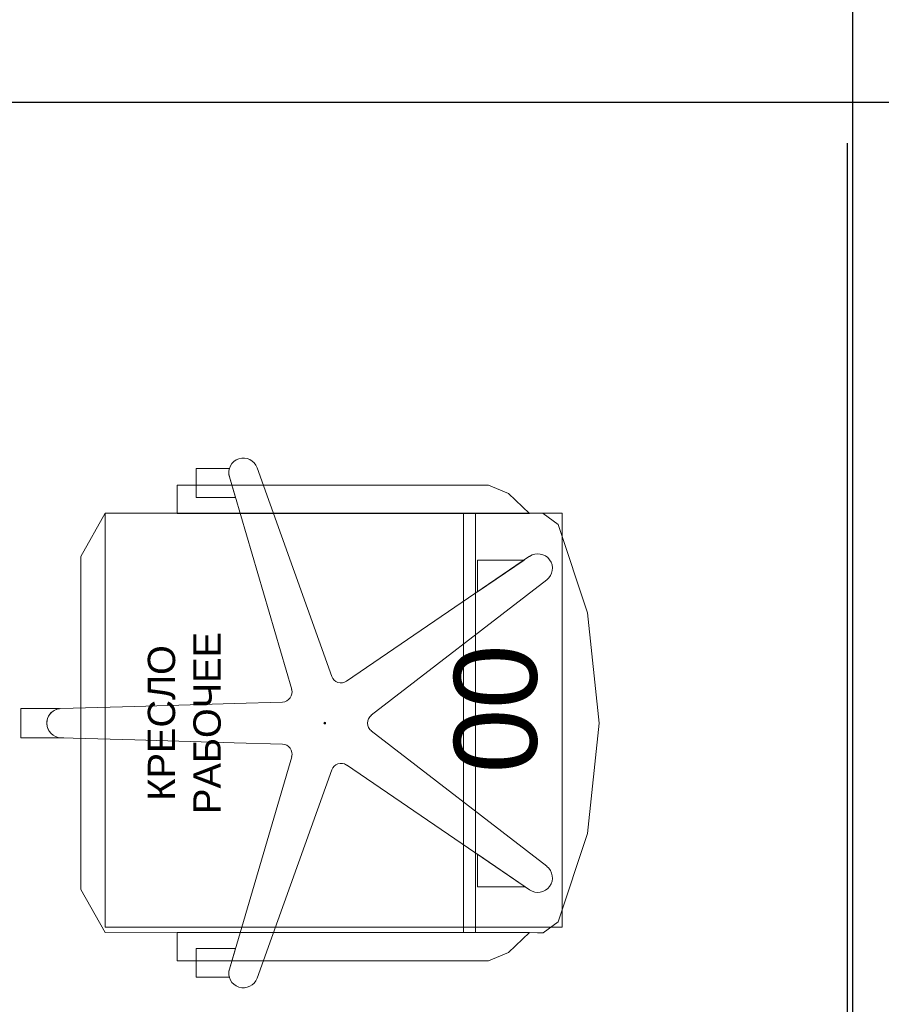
# Model space of a CAD drawing. Header units: millimetres. Extents: x -692150 to 2662533, y -95416 to 65084.
# Tile 27 of 256: x -71009 to -69970, y -52814 to -51625. Entities that reach past the tile are written whole.
import ezdxf

# ---------------------------------------------------------------- set-up
doc = ezdxf.new("R2010")
doc.units = ezdxf.units.MM
doc.layers.get('Defpoints').update_dxf_attribs({"color": 30})
doc.layers.add('00_АР_Номер мебели', color=1, linetype='Continuous', lineweight=13, plot=False)
doc.layers.add('11_АР_Номер мебели', color=1, linetype='Continuous', lineweight=13, plot=False)
doc.layers.add('00_АР_Подложка', color=7, linetype='Continuous', lineweight=0, true_color=0x9b9292)
doc.layers.add('1. ПОДЛОЖКА', color=7, linetype='Continuous', lineweight=0, true_color=0x9b9292)
doc.layers.add('06_АР_Мебель', color=4, linetype='Continuous', lineweight=9)
doc.styles.add('HVAC_AEP', font='arial.ttf')
doc.styles.get("Standard").update_dxf_attribs({"font": 'arial.ttf'})

# ---------------------------------------------------------------- blocks, each defined once
blk = doc.blocks.new('*T211')
at = {"color": 0, "linetype": 'ByBlock', "lineweight": -2, "transparency": 16777216}
for p, q in [((0, 0), (8500, 0)), ((0, 0), (0, -27939.3)), ((8500, 0), (8500, -27939.3)), ((0, -469.7), (8500, -469.7)), ((4500, -469.7), (4500, -27939.3)), ((0, -4969.7), (8500, -4969.7)), ((0, -9469.7), (8500, -9469.7)), ((0, -13269.7), (8500, -13269.7)), ((0, -16669.7), (8500, -16669.7)), ((0, -20469.7), (8500, -20469.7)), ((0, -24269.7), (8500, -24269.7)), ((0, -26370.4), (8500, -26370.4)), ((0, -27939.3), (8500, -27939.3))]:
    blk.add_line(p, q, dxfattribs=at)
at = {"color": 0, "lineweight": 15, "transparency": 16777216, "style": 'HVAC_AEP'}
for s, insert, char_height, width, attachment_point in [('{\\H0.83333x;\\C256;Готовые блоки (Барьеры, АРМ, Почтальоны)}', (4250, -234.8), 300, 8497, 5), ('{\\fCalibri|b0|i0|c204|p34;\\C256;Группа блоков 1200\\P\\PПо невозможности разместить стандартный барьер для приёма посылок, применить откидную столешницу для МГН}', (4550, -2719.7), 250, 3900, 4), ('{\\fCalibri|b0|i0|c204|p34;\\C256;Группа блоков 1400\\P\\PПо невозможности разместить стандартный барьер для приёма посылок, применить откидную столешницу для МГН}', (4550, -7219.7), 250, 3900, 4), ('{\\fCalibri|b0|i0|c204|p34;\\C256;Группа блоков \\P\\PПочта банк 1400}', (4550, -11369.7), 250, 3900, 4), ('{\\fCalibri|b0|i0|c204|p34;\\C256;Группа блоков \\P\\PПочта банк 1200}', (4550, -14969.7), 250, 3900, 4), ('{\\C256;ГРУППА МЕБЕЛИ ЦСУ (ЦЕНТР СОЦИАЛЬНЫХ УСЛУГ)\\P\\PЕсли не помещается в кабинете можно установить в клиентском зале }', (4550, -18569.7), 250, 3900, 4), ('{\\C256;ГРУППА МЕБЕЛИ ЦСУ (ЦЕНТР СОЦИАЛЬНЫХ УСЛУГ)\\P\\P\\fCalibri|b0|i0|c204|p34;Если нет места на стол 1400 ставим выноску на стол МГН 1200}', (4550, -22369.7), 250, 3900, 4), ('Группа блоков АРМ\\P^JНАЧ.ОПС^JСортировщик', (4550, -25320), 250, 3900, 4), ('{\\fCalibri|b0|i0|c204|p34;\\C256;Группа блоков \\P\\PПочтальоны}', (4550, -27154.9), 250, 3900, 4)]:
    blk.add_mtext(s, dxfattribs=dict(at, insert=insert, char_height=char_height, width=width, attachment_point=attachment_point))
blk = doc.blocks.new('Кресло рабочее')
at = {"layer": '00_АР_Подложка'}
for p, q in [((17.6, 0), (-17.6, 0)), ((-17.6, 0), (-17.6, -51.8)), ((17.6, -46.4), (17.6, 0)), ((-17.5, -48.3), (-20.1, -137.3)), ((-17.6, -51.8), (-17.5, -48.3)), ((20.3, -137.3), (17.7, -48.3)), ((-200.6, -72.3), (-252.8, -101.5)), ((201.2, -72.3), (-200.6, -72.3)), ((253.4, -101.5), (201.2, -72.3)), ((-252.8, -101.5), (-253, -623.3)), ((253.2, -630.2), (253.4, -101.5)), ((-23.6, -257.3), (-20.1, -137.3)), ((20.3, -137.3), (23.8, -257.3)), ((-252.8, -188.4), (-286.8, -188.4)), ((-286.8, -188.4), (-286.8, -564.2)), ((-252.7, -613.8), (-252.8, -188.4)), ((253.3, -188.4), (253.2, -613.8)), ((287.4, -188.4), (253.3, -188.4)), ((287.4, -564.2), (287.4, -188.4)), ((-286.8, -211.3), (-306.7, -211.3)), ((-306.7, -211.3), (-306.7, -251.4)), ((-271.9, -211.3), (-286.8, -211.3)), ((-271.9, -258.8), (-271.9, -211.3)), ((287.4, -211.3), (272.5, -211.3)), ((272.5, -211.3), (272.5, -258.8)), ((307.3, -211.3), (287.4, -211.3)), ((307.3, -251.4), (307.3, -211.3)), ((-296.9, -251.5), (-271.9, -258.8)), ((-40.6, -326.7), (-296.9, -251.5)), ((-23.6, -257.3), (-25.3, -315.5)), ((25.5, -315.5), (23.8, -257.3)), ((297.4, -251.5), (40.8, -326.7)), ((272.5, -258.8), (297.4, -251.5)), ((-307.8, -285), (-307.8, -285)), ((-307.8, -285), (-56.3, -375)), ((56.5, -375), (308.3, -285)), ((-50.4, -392.9), (-201.2, -613.8)), ((201.5, -613.8), (50.7, -392.9)), ((-172.7, -634.5), (-9.3, -422.8)), ((9.6, -422.8), (173, -634.5)), ((253.4, -534.1), (-252.8, -534.1)), ((-252.8, -548.4), (253.4, -548.4)), ((-197.5, -608.3), (-158.2, -550.8)), ((-158.2, -550.8), (-197.5, -550.8)), ((-197.5, -550.8), (-197.5, -608.3)), ((197, -550.8), (158.5, -550.8)), ((158.5, -550.8), (197, -607.2)), ((197, -607.2), (197, -550.8)), ((-286.8, -564.2), (-276.7, -588.5)), ((277.2, -588.5), (287.4, -564.2)), ((-276.7, -588.5), (-252.7, -613.8)), ((253.2, -613.8), (277.2, -588.5)), ((-253, -623.3), (-253, -630.2)), ((-253, -630.2), (-239.6, -648.3)), ((239.8, -648.3), (253.2, -630.2)), ((-239.6, -648.3), (-133, -683.5)), ((133.3, -683.5), (239.8, -648.3)), ((-133, -683.5), (0.1, -697.6)), ((0.1, -697.6), (133.3, -683.5))]:
    blk.add_line(p, q, dxfattribs=at)
blk.add_circle((0.1, -366.6), 1, dxfattribs=at)
for centre, radius, start, end in [((0.1, -48.8), 17.6, 7.6113, 178.3319), ((0.1, -48.8), 17.6, 1.6681, 178.3319), ((-301.8, -268.4), 17.6, 73.65, 250.3318), ((-301.8, -268.4), 17.6, 73.6499, 106.1566), ((302.4, -268.4), 17.6, 73.8435, 106.3319), ((302.4, -268.4), 17.6, 289.6681, 106.3319), ((-37.2, -315.2), 11.9, 253.6499, 358.3319), ((37.5, -315.2), 11.9, 181.6681, 286.3319), ((-60.3, -386.2), 11.9, 325.6681, 70.3101), ((60.5, -386.2), 11.9, 109.6681, 214.3319), ((0.1, -430.1), 11.9, 37.6681, 142.3319), ((-186.7, -623.7), 17.6, 145.6681, 322.3319), ((186.9, -623.7), 17.6, 217.6681, 34.3319)]:
    blk.add_arc(centre, radius, start, end, dxfattribs=at)
blk.add_point((0.1, -366.6), dxfattribs=at)
at = {"layer": '06_АР_Мебель'}
for p, q in [((17.6, 0), (-17.6, 0)), ((-17.6, 0), (-17.6, -51.8)), ((17.6, -46.4), (17.6, 0)), ((-17.5, -48.3), (-20.1, -137.3)), ((-17.6, -51.8), (-17.5, -48.3)), ((20.3, -137.3), (17.7, -48.3)), ((-200.6, -72.3), (-252.8, -101.5)), ((201.2, -72.3), (-200.6, -72.3)), ((253.4, -101.5), (201.2, -72.3)), ((-252.8, -101.5), (-253, -623.3)), ((253.2, -630.2), (253.4, -101.5)), ((-23.6, -257.3), (-20.1, -137.3)), ((20.3, -137.3), (23.8, -257.3)), ((-252.8, -188.4), (-286.8, -188.4)), ((-286.8, -188.4), (-286.8, -564.2)), ((-252.7, -613.8), (-252.8, -188.4)), ((253.3, -188.4), (253.2, -613.8)), ((287.4, -188.4), (253.3, -188.4)), ((287.4, -564.2), (287.4, -188.4)), ((-286.8, -211.3), (-306.7, -211.3)), ((-306.7, -211.3), (-306.7, -251.4)), ((-271.9, -211.3), (-286.8, -211.3)), ((-271.9, -258.8), (-271.9, -211.3)), ((287.4, -211.3), (272.5, -211.3)), ((272.5, -211.3), (272.5, -258.8)), ((307.3, -211.3), (287.4, -211.3)), ((307.3, -251.4), (307.3, -211.3)), ((-296.9, -251.5), (-271.9, -258.8)), ((-40.6, -326.7), (-296.9, -251.5)), ((-23.6, -257.3), (-25.3, -315.5)), ((25.5, -315.5), (23.8, -257.3)), ((297.4, -251.5), (40.8, -326.7)), ((272.5, -258.8), (297.4, -251.5)), ((-307.8, -285), (-307.8, -285)), ((-307.8, -285), (-56.3, -375)), ((56.5, -375), (308.3, -285)), ((-50.4, -392.9), (-201.2, -613.8)), ((201.5, -613.8), (50.7, -392.9)), ((-172.7, -634.5), (-9.3, -422.8)), ((9.6, -422.8), (173, -634.5)), ((253.4, -534.1), (-252.8, -534.1)), ((-252.8, -548.4), (253.4, -548.4)), ((-197.5, -608.3), (-158.2, -550.8)), ((-158.2, -550.8), (-197.5, -550.8)), ((-197.5, -550.8), (-197.5, -608.3)), ((197, -550.8), (158.5, -550.8)), ((158.5, -550.8), (197, -607.2)), ((197, -607.2), (197, -550.8)), ((-286.8, -564.2), (-276.7, -588.5)), ((277.2, -588.5), (287.4, -564.2)), ((-276.7, -588.5), (-252.7, -613.8)), ((253.2, -613.8), (277.2, -588.5)), ((-253, -623.3), (-253, -630.2)), ((-253, -630.2), (-239.6, -648.3)), ((239.8, -648.3), (253.2, -630.2)), ((-239.6, -648.3), (-133, -683.5)), ((133.3, -683.5), (239.8, -648.3)), ((-133, -683.5), (0.1, -697.6)), ((0.1, -697.6), (133.3, -683.5))]:
    blk.add_line(p, q, dxfattribs=at)
blk.add_circle((0.1, -366.6), 1, dxfattribs=at)
for centre, radius, start, end in [((0.1, -48.8), 17.6, 7.6113, 178.3319), ((0.1, -48.8), 17.6, 1.6681, 178.3319), ((-301.8, -268.4), 17.6, 73.65, 250.3318), ((-301.8, -268.4), 17.6, 73.6499, 106.1566), ((302.4, -268.4), 17.6, 73.8435, 106.3319), ((302.4, -268.4), 17.6, 289.6681, 106.3319), ((-37.2, -315.2), 11.9, 253.6499, 358.3319), ((37.5, -315.2), 11.9, 181.6681, 286.3319), ((-60.3, -386.2), 11.9, 325.6681, 70.3101), ((60.5, -386.2), 11.9, 109.6681, 214.3319), ((0.1, -430.1), 11.9, 37.6681, 142.3319), ((-186.7, -623.7), 17.6, 145.6681, 322.3319), ((186.9, -623.7), 17.6, 217.6681, 34.3319)]:
    blk.add_arc(centre, radius, start, end, dxfattribs=at)
blk.add_point((0.1, -366.6), dxfattribs=at)
at = {"flags": 1}
for tag, p in [('КОД_ОБОРУДОВАНИЯ', (56.2, 11.7)), ('ДОП_ИНФОРМАЦИЯ', (56.2, -40.5)), ('ДОГОВОР', (291.3, -99.7))]:
    blk.add_attdef(tag, p, '', height=25, dxfattribs=at)
at = {"layer": '00_АР_Номер мебели'}
blk.add_attdef('Номер', (-60.4, -622.5), '', height=100, dxfattribs=at)
at = {"layer": '06_АР_Мебель', "insert": (0.3, -197.3), "char_height": 33, "attachment_point": 5}
blk.add_mtext_dynamic_manual_height_columns('{\\C7;КРЕСЛО РАБОЧЕЕ}', width=250, gutter_width=12.5, heights=[0], dxfattribs=at)
blk = doc.blocks.new('*U258')
at = {"layer": '1. ПОДЛОЖКА'}
blk.add_lwpolyline([(953.4, -804.5), (453.7, -804.5), (453.7, -1356.2), (953.4, -1356.2)], close=True, dxfattribs=at)
at = {"layer": 'Defpoints', "color": 251}
blk.add_line((1400, -1700), (0, -1700), dxfattribs=at)
ref = blk.add_blockref('Кресло рабочее', (700, -703))
ref.add_attrib('Номер', '00', (639.6, -1325.5), dxfattribs={"layer": '11_АР_Номер мебели', "height": 100})

msp = doc.modelspace()

# ---------------------------------------------------------------- block references
msp.add_blockref('*T211', (-74504.5, -27455.1))
at = {"lineweight": 35, "rotation": 90}
msp.add_blockref('*U258', (-71710.8, -53174.4), dxfattribs=at)

doc.saveas('drawing.dxf')
